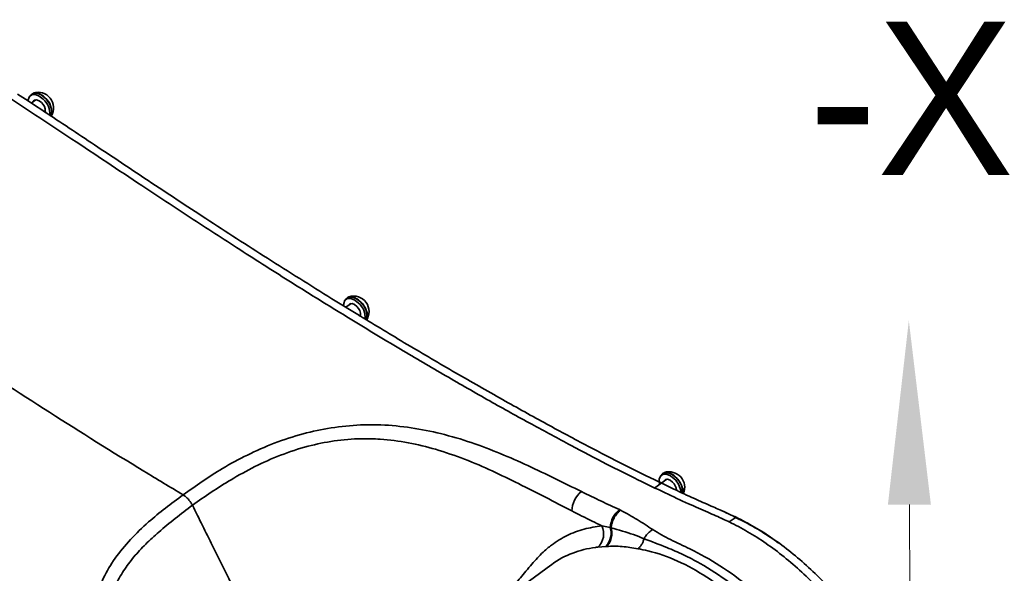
# Model space of a CAD drawing. Header units: millimetres. Extents: x -7686 to -856, y -458 to 6140.
# Tile 83 of 102: x -3483 to -3469, y 2016 to 2024. Entities that reach past the tile are written whole.
import ezdxf
from ezdxf.enums import TextEntityAlignment as Align

# ---------------------------------------------------------------- set-up
doc = ezdxf.new("R2010")
doc.units = ezdxf.units.MM
doc.header["$LTSCALE"] = 5
for name, color, linetype, lineweight in [('1轮廓实线层', 7, 'Continuous', 18), ('6文字层', 3, 'Continuous', 13), ('7标注层', 4, 'Continuous', 13)]:
    doc.layers.add(name, color=color, linetype=linetype, lineweight=lineweight)

msp = doc.modelspace()

# ---------------------------------------------------------------- linework, layer by layer
at = {"linetype": 'Continuous', "lineweight": 35}
for p, q in [((-3483.438, 2023.239), (-3483.286, 2023.14)), ((-3483.286, 2023.14), (-3483.206, 2023.088)), ((-3483.224, 2023.239), (-3483.25, 2023.22)), ((-3483.173, 2023.157), (-3483.239, 2023.109)), ((-3483.206, 2023.088), (-3483.054, 2022.988)), ((-3483.019, 2022.966), (-3483.06, 2022.991)), ((-3478.612, 2020.256), (-3478.637, 2020.237)), ((-3478.719, 2020.169), (-3478.841, 2020.244)), ((-3478.719, 2020.169), (-3478.562, 2020.073)), ((-3478.561, 2020.174), (-3478.637, 2020.119)), ((-3478.562, 2020.073), (-3478.44, 2019.998)), ((-3478.427, 2019.989), (-3478.445, 2019.999)), ((-3474.131, 2017.597), (-3474.246, 2017.654)), ((-3473.996, 2017.684), (-3474.021, 2017.666)), ((-3474.131, 2017.597), (-3473.958, 2017.514)), ((-3473.945, 2017.602), (-3474.119, 2017.476)), ((-3473.958, 2017.514), (-3473.842, 2017.459)), ((-3474.638, 2017.158), (-3474.621, 2017.15)), ((-3473.031, 2016.979), (-3472.929, 2017.046)), ((-3472.887, 2017.016), (-3472.929, 2017.046)), ((-3472.88, 2017.012), (-3472.887, 2017.016)), ((-3474.896, 2016.921), (-3474.773, 2016.898)), ((-3474.773, 2016.898), (-3474.759, 2016.894)), ((-3474.837, 2016.619), (-3474.952, 2016.609)), ((-3474.826, 2016.62), (-3474.837, 2016.619)), ((-3475.64, 2016.345), (-3476.284, 2015.876))]:
    msp.add_line(p, q, dxfattribs=at)
at = {"linetype": 'Continuous', "lineweight": 35, "flags": 128}
for points in [[(-3483.284, 2023.14), (-3483.283, 2023.158), (-3483.265, 2023.205), (-3483.229, 2023.231), (-3483.178, 2023.232), (-3483.121, 2023.209), (-3483.064, 2023.164)], [(-3482.945, 2022.926), (-3482.937, 2022.956), (-3482.941, 2023.019), (-3482.966, 2023.09), (-3483.009, 2023.157), (-3483.065, 2023.212), (-3483.126, 2023.248), (-3483.182, 2023.26), (-3483.228, 2023.245), (-3483.251, 2023.219)], [(-3483.224, 2023.239), (-3483.203, 2023.249), (-3483.153, 2023.251), (-3483.095, 2023.227), (-3483.038, 2023.183)], [(-3483.213, 2023.128), (-3483.211, 2023.134), (-3483.19, 2023.153), (-3483.16, 2023.156), (-3483.125, 2023.143), (-3483.09, 2023.116)], [(-3483.188, 2023.146), (-3483.185, 2023.152), (-3483.183, 2023.155)], [(-3483.007, 2022.956), (-3483.02, 2022.968), (-3483.054, 2022.988), (-3483.054, 2022.988), (-3483.054, 2022.988)], [(-3478.671, 2020.139), (-3478.67, 2020.175), (-3478.653, 2020.222), (-3478.616, 2020.248), (-3478.566, 2020.249), (-3478.508, 2020.226), (-3478.451, 2020.181)], [(-3478.342, 2019.925), (-3478.324, 2019.973), (-3478.328, 2020.036), (-3478.353, 2020.107), (-3478.397, 2020.174), (-3478.452, 2020.229), (-3478.513, 2020.265), (-3478.57, 2020.277), (-3478.616, 2020.262), (-3478.639, 2020.236)], [(-3478.612, 2020.256), (-3478.591, 2020.266), (-3478.54, 2020.268), (-3478.483, 2020.244), (-3478.426, 2020.2)], [(-3478.6, 2020.145), (-3478.598, 2020.151), (-3478.578, 2020.17), (-3478.547, 2020.173), (-3478.512, 2020.16), (-3478.477, 2020.133)], [(-3478.575, 2020.163), (-3478.572, 2020.169), (-3478.571, 2020.172)], [(-3478.426, 2020.2), (-3478.377, 2020.139), (-3478.343, 2020.072), (-3478.329, 2020.006), (-3478.336, 2019.951), (-3478.342, 2019.939)], [(-3478.392, 2019.969), (-3478.393, 2019.97), (-3478.44, 2019.998), (-3478.44, 2019.998), (-3478.44, 2019.998)], [(-3474.047, 2017.528), (-3474.051, 2017.542), (-3474.054, 2017.603), (-3474.037, 2017.65), (-3474, 2017.676), (-3473.95, 2017.678), (-3473.892, 2017.654), (-3473.835, 2017.61)], [(-3473.709, 2017.397), (-3473.708, 2017.401), (-3473.712, 2017.465), (-3473.737, 2017.535), (-3473.781, 2017.603), (-3473.837, 2017.658), (-3473.897, 2017.694), (-3473.954, 2017.705), (-3474, 2017.691), (-3474.023, 2017.664)], [(-3473.996, 2017.684), (-3473.975, 2017.694), (-3473.924, 2017.696), (-3473.867, 2017.673), (-3473.81, 2017.628)], [(-3473.985, 2017.573), (-3473.982, 2017.579), (-3473.962, 2017.598), (-3473.932, 2017.602), (-3473.896, 2017.589), (-3473.861, 2017.562)], [(-3473.959, 2017.592), (-3473.957, 2017.598), (-3473.955, 2017.601)]]:
    msp.add_lwpolyline(points, dxfattribs=at)
at = {"linetype": 'Continuous', "lineweight": 35}
for centre, radius, start, end in [((-3483.139, 2023.04), 0.227, 328.8431, 107.6266), ((-3483.248, 2022.954), 0.28, 355.3453, 48.7029), ((-3483.181, 2022.992), 0.238, 343.9336, 53.2562), ((-3483.198, 2022.993), 0.164, 357.6119, 48.7013), ((-3478.526, 2020.057), 0.227, 324.492, 107.6266), ((-3478.581, 2020.012), 0.159, 354.1734, 49.2323), ((-3478.635, 2019.972), 0.279, 355.0309, 48.7488), ((-3473.91, 2017.485), 0.227, 335.9175, 107.6266), ((-3473.975, 2017.435), 0.171, 2.3467, 48.0208), ((-3474.039, 2017.387), 0.302, 4.5443, 47.4711), ((-3473.997, 2017.416), 0.283, 356.5603, 48.5278), ((-3474.948, 2017.125), 0.386, 129.5284, 177.8758), ((-3474.394, 2016.866), 0.381, 129.8875, 175.1978), ((-3475.131, 2016.802), 0.263, 312.6658, 26.7064), ((-3475.03, 2016.81), 0.271, 315.3563, 18.8305)]:
    msp.add_arc(centre, radius, start, end, dxfattribs=at)
for points, knots in [([(-3473.031, 2016.979), (-3473.061, 2016.993), (-3473.126, 2017.023), (-3473.231, 2017.07), (-3473.35, 2017.122), (-3473.484, 2017.181), (-3473.692, 2017.274), (-3473.987, 2017.411), (-3474.387, 2017.604), (-3474.845, 2017.834), (-3475.363, 2018.105), (-3475.933, 2018.413), (-3476.544, 2018.753), (-3477.184, 2019.12), (-3477.881, 2019.53), (-3478.63, 2019.982), (-3479.413, 2020.468), (-3480.177, 2020.954), (-3480.909, 2021.429), (-3481.557, 2021.857), (-3482.133, 2022.241), (-3482.631, 2022.573), (-3483.115, 2022.894), (-3483.588, 2023.204), (-3483.903, 2023.405), (-3484.061, 2023.505)], [0, 0, 0, 0, 0.008257, 0.017605, 0.028537, 0.040946, 0.054276, 0.085301, 0.121319, 0.162944, 0.209844, 0.262011, 0.317559, 0.375704, 0.435651, 0.506638, 0.578995, 0.648443, 0.714269, 0.778489, 0.824931, 0.871322, 0.914261, 0.957114, 1, 1, 1, 1]), ([(-3473.031, 2016.979), (-3473.061, 2016.993), (-3473.126, 2017.023), (-3473.231, 2017.07), (-3473.35, 2017.122), (-3473.484, 2017.181), (-3473.692, 2017.274), (-3473.987, 2017.411), (-3474.387, 2017.604), (-3474.845, 2017.834), (-3475.363, 2018.105), (-3475.933, 2018.413), (-3476.544, 2018.753), (-3477.184, 2019.12), (-3477.881, 2019.53), (-3478.63, 2019.982), (-3479.413, 2020.468), (-3480.177, 2020.954), (-3480.909, 2021.429), (-3481.557, 2021.857), (-3482.133, 2022.241), (-3482.631, 2022.573), (-3483.115, 2022.894), (-3483.588, 2023.204), (-3483.903, 2023.405), (-3484.061, 2023.505)], [0, 0, 0, 0, 0.008257, 0.017605, 0.028537, 0.040946, 0.054276, 0.085301, 0.121319, 0.162944, 0.209844, 0.262011, 0.317559, 0.375704, 0.435651, 0.506638, 0.578995, 0.648443, 0.714269, 0.778489, 0.824931, 0.871322, 0.914261, 0.957114, 1, 1, 1, 1]), ([(-3483.054, 2022.988), (-3482.807, 2022.824), (-3482.298, 2022.487), (-3481.509, 2021.959), (-3480.666, 2021.404), (-3479.771, 2020.825), (-3479.156, 2020.441), (-3478.841, 2020.244)], [0, 0, 0, 0, 0.176153, 0.362731, 0.562839, 0.776289, 1, 1, 1, 1]), ([(-3481.017, 2017.374), (-3481.209, 2017.489), (-3481.861, 2017.882), (-3482.973, 2018.578), (-3484.35, 2019.474), (-3485.725, 2020.399), (-3486.643, 2020.994), (-3487.102, 2021.291)], [0, 0, 0, 0, 0.094394, 0.320794, 0.547197, 0.773603, 1, 1, 1, 1]), ([(-3478.44, 2019.998), (-3478.206, 2019.856), (-3477.738, 2019.572), (-3477.04, 2019.163), (-3476.359, 2018.774), (-3475.714, 2018.416), (-3475.118, 2018.096), (-3474.634, 2017.846), (-3474.35, 2017.705), (-3474.246, 2017.654)], [0, 0, 0, 0, 0.167144, 0.335585, 0.498889, 0.653712, 0.796874, 0.925595, 1, 1, 1, 1]), ([(-3479.114, 2012.55), (-3479.144, 2012.564), (-3479.209, 2012.594), (-3479.313, 2012.64), (-3479.433, 2012.693), (-3479.567, 2012.752), (-3479.775, 2012.845), (-3480.07, 2012.982), (-3480.47, 2013.174), (-3480.928, 2013.405), (-3481.446, 2013.676), (-3482.016, 2013.984), (-3482.627, 2014.324), (-3483.267, 2014.691), (-3483.964, 2015.101), (-3484.713, 2015.553), (-3485.496, 2016.039), (-3486.259, 2016.524), (-3486.992, 2017), (-3487.64, 2017.428), (-3488.216, 2017.811), (-3488.714, 2018.144), (-3489.198, 2018.465), (-3489.671, 2018.775), (-3489.986, 2018.976), (-3490.144, 2019.076)], [0, 0, 0, 0, 0.008257, 0.017605, 0.028537, 0.040946, 0.054276, 0.085301, 0.121319, 0.162944, 0.209844, 0.262011, 0.317559, 0.375704, 0.435651, 0.506638, 0.578995, 0.648443, 0.714269, 0.778489, 0.824931, 0.871322, 0.914261, 0.957114, 1, 1, 1, 1]), ([(-3479.114, 2012.55), (-3479.285, 2012.626), (-3479.627, 2012.778), (-3480.138, 2013.012), (-3480.653, 2013.265), (-3481.167, 2013.529), (-3481.684, 2013.803), (-3482.297, 2014.139), (-3483.009, 2014.541), (-3483.821, 2015.015), (-3484.667, 2015.525), (-3485.552, 2016.073), (-3486.471, 2016.66), (-3487.391, 2017.262), (-3488.31, 2017.874), (-3489.226, 2018.487), (-3489.839, 2018.881), (-3490.144, 2019.076)], [0, 0, 0, 0, 0.046689, 0.093325, 0.139499, 0.186628, 0.232942, 0.279647, 0.353106, 0.426068, 0.499998, 0.582822, 0.66639, 0.749999, 0.833333, 0.91709, 1, 1, 1, 1]), ([(-3481.017, 2017.374), (-3480.925, 2017.44), (-3480.74, 2017.574), (-3480.431, 2017.772), (-3480.082, 2017.962), (-3479.69, 2018.135), (-3479.28, 2018.271), (-3478.855, 2018.362), (-3478.47, 2018.401), (-3478.076, 2018.402), (-3477.679, 2018.363), (-3477.234, 2018.273), (-3476.799, 2018.143), (-3476.376, 2017.982), (-3475.835, 2017.741), (-3475.452, 2017.55), (-3475.194, 2017.422)], [0, 0, 0, 0, 0.061189, 0.122343, 0.192393, 0.262561, 0.332377, 0.39594, 0.459434, 0.503091, 0.568752, 0.634508, 0.706688, 0.779171, 0.851594, 1, 1, 1, 1]), ([(-3475.334, 2017.139), (-3475.59, 2017.273), (-3475.967, 2017.469), (-3476.493, 2017.726), (-3476.896, 2017.899), (-3477.306, 2018.042), (-3477.722, 2018.144), (-3478.089, 2018.192), (-3478.454, 2018.201), (-3478.812, 2018.17), (-3479.211, 2018.088), (-3479.6, 2017.959), (-3479.975, 2017.792), (-3480.308, 2017.605), (-3480.609, 2017.415), (-3480.791, 2017.287), (-3480.882, 2017.222)], [0, 0, 0, 0, 0.154164, 0.226956, 0.299798, 0.372346, 0.436177, 0.499897, 0.541902, 0.603536, 0.665248, 0.734974, 0.805083, 0.875081, 0.937531, 1, 1, 1, 1]), ([(-3480.016, 2011.87), (-3480.427, 2012.113), (-3481.629, 2012.821), (-3483.107, 2013.681), (-3484.438, 2014.434), (-3485.979, 2015.298), (-3488.028, 2016.413), (-3489.802, 2017.4), (-3490.557, 2017.82)], [0, 0, 0, 0, 0.119496, 0.349705, 0.42643, 0.49854, 0.786691, 1, 1, 1, 1]), ([(-3490.587, 2017.71), (-3490.587, 2017.71), (-3489.838, 2017.288), (-3488.056, 2016.31), (-3486.011, 2015.199), (-3484.193, 2014.183), (-3482.852, 2013.421), (-3481.378, 2012.559), (-3480.446, 2012.006), (-3480.05, 2011.77)], [0, 0, 0, 0, 0, 0.213425, 0.501583, 0.573682, 0.729196, 0.884711, 1, 1, 1, 1]), ([(-3480.171, 2011.474), (-3480.661, 2011.757), (-3482.149, 2012.618), (-3483.89, 2013.623), (-3486.165, 2014.906), (-3488.157, 2016.003), (-3489.877, 2016.972), (-3490.585, 2017.37)], [0, 0, 0, 0, 0.142561, 0.433226, 0.505879, 0.796691, 1, 1, 1, 1]), ([(-3480.325, 2013.69), (-3480.45, 2013.757), (-3480.702, 2013.891), (-3481.062, 2014.1), (-3481.396, 2014.32), (-3481.696, 2014.553), (-3481.944, 2014.797), (-3482.136, 2015.053), (-3482.261, 2015.319), (-3482.315, 2015.601), (-3482.287, 2015.884), (-3482.188, 2016.169), (-3482.019, 2016.45), (-3481.793, 2016.723), (-3481.542, 2016.966), (-3481.28, 2017.181), (-3481.105, 2017.31), (-3481.017, 2017.374)], [0, 0, 0, 0, 0.074763, 0.149509, 0.219283, 0.289112, 0.358681, 0.418742, 0.48241, 0.546031, 0.60947, 0.67298, 0.742825, 0.813006, 0.883071, 0.941521, 1, 1, 1, 1]), ([(-3475.194, 2017.422), (-3475.096, 2017.375), (-3474.911, 2017.285), (-3474.726, 2017.199), (-3474.638, 2017.158)], [0, 0, 0, 0, 0.527288, 1, 1, 1, 1]), ([(-3473.842, 2017.459), (-3473.742, 2017.412), (-3473.559, 2017.327), (-3473.309, 2017.216), (-3473.105, 2017.128), (-3472.984, 2017.071), (-3472.929, 2017.046)], [0, 0, 0, 0, 0.329363, 0.601187, 0.821228, 1, 1, 1, 1]), ([(-3490.618, 2017.243), (-3489.911, 2016.844), (-3488.193, 2015.876), (-3486.204, 2014.778), (-3483.932, 2013.494), (-3482.192, 2012.486), (-3480.699, 2011.626), (-3480.208, 2011.343)], [0, 0, 0, 0, 0.203332, 0.494102, 0.566739, 0.85739, 1, 1, 1, 1]), ([(-3480.882, 2017.222), (-3481.051, 2017.093), (-3481.293, 2016.908), (-3481.568, 2016.654), (-3481.743, 2016.466), (-3481.893, 2016.264), (-3482.019, 2016.041), (-3482.104, 2015.795), (-3482.126, 2015.529), (-3482.068, 2015.262), (-3481.977, 2015.057), (-3481.893, 2014.947), (-3481.871, 2014.919)], [0, 0, 0, 0, 0.199949, 0.286767, 0.373548, 0.46262, 0.551634, 0.653509, 0.758148, 0.859254, 0.963707, 1, 1, 1, 1]), ([(-3479.622, 2014.141), (-3479.622, 2014.191), (-3479.621, 2014.292), (-3479.628, 2014.449), (-3479.662, 2014.622), (-3479.745, 2014.866), (-3479.884, 2015.181), (-3480.085, 2015.606), (-3480.322, 2016.091), (-3480.595, 2016.644), (-3480.784, 2017.025), (-3480.882, 2017.222)], [0, 0, 0, 0, 0.054834, 0.110588, 0.167286, 0.225078, 0.344102, 0.468209, 0.633583, 0.809995, 1, 1, 1, 1]), ([(-3474.896, 2016.921), (-3474.943, 2016.944), (-3475.089, 2017.015), (-3475.235, 2017.089), (-3475.334, 2017.139)], [0, 0, 0, 0, 0.326258, 1, 1, 1, 1]), ([(-3474.621, 2017.15), (-3474.622, 2017.149), (-3474.632, 2017.141), (-3474.659, 2017.117), (-3474.699, 2017.069), (-3474.735, 2016.999), (-3474.754, 2016.939), (-3474.758, 2016.905), (-3474.759, 2016.894)], [0, 0, 0, 0, 0.02219, 0.147203, 0.393584, 0.639957, 0.886326, 1, 1, 1, 1]), ([(-3474.621, 2017.15), (-3474.537, 2017.105), (-3474.37, 2017.014), (-3474.223, 2016.915), (-3474.15, 2016.866)], [0, 0, 0, 0, 0.497815, 1, 1, 1, 1]), ([(-3472.891, 2017.02), (-3472.929, 2017.04), (-3473.014, 2017.086), (-3473.1, 2017.124), (-3473.147, 2017.145)], [0, 0, 0, 0, 0.4480023, 1, 1, 1, 1]), ([(-3472.309, 2016.668), (-3472.398, 2016.731), (-3472.589, 2016.865), (-3472.782, 2016.965), (-3472.885, 2017.019)], [0, 0, 0, 0, 0.466, 1, 1, 1, 1]), ([(-3476.412, 2015.765), (-3476.39, 2015.792), (-3476.314, 2015.886), (-3476.182, 2016.043), (-3476.015, 2016.245), (-3475.856, 2016.435), (-3475.728, 2016.563), (-3475.579, 2016.681), (-3475.404, 2016.787), (-3475.158, 2016.881), (-3474.983, 2016.907), (-3474.896, 2016.921)], [0, 0, 0, 0, 0.041093, 0.143564, 0.24547, 0.364317, 0.483391, 0.52795, 0.684957, 0.842686, 1, 1, 1, 1]), ([(-3474.759, 2016.893), (-3474.754, 2016.868), (-3474.745, 2016.817), (-3474.754, 2016.739), (-3474.779, 2016.671), (-3474.808, 2016.635), (-3474.825, 2016.621), (-3474.826, 2016.62)], [0, 0, 0, 0, 0.24332, 0.486641, 0.729966, 0.980197, 1, 1, 1, 1]), ([(-3474.759, 2016.894), (-3474.759, 2016.894), (-3474.759, 2016.894), (-3474.759, 2016.894), (-3474.759, 2016.893)], [0, 0, 0, 0, 0.769843, 1, 1, 1, 1]), ([(-3474.759, 2016.893), (-3474.648, 2016.862), (-3474.484, 2016.815), (-3474.328, 2016.753), (-3474.276, 2016.732)], [0, 0, 0, 0, 0.672966, 1, 1, 1, 1]), ([(-3474.15, 2016.866), (-3474.168, 2016.854), (-3474.204, 2016.831), (-3474.248, 2016.782), (-3474.268, 2016.747), (-3474.276, 2016.732)], [0, 0, 0, 0, 0.366977, 0.733966, 1, 1, 1, 1]), ([(-3474.15, 2016.866), (-3474.065, 2016.815), (-3473.895, 2016.715), (-3473.558, 2016.566), (-3473.167, 2016.35), (-3472.733, 2016.031), (-3472.317, 2015.649), (-3471.932, 2015.215), (-3471.589, 2014.741), (-3471.296, 2014.242), (-3471.061, 2013.729), (-3470.902, 2013.232), (-3470.819, 2012.878), (-3470.81, 2012.705), (-3470.808, 2012.676)], [0, 0, 0, 0, 0.063754, 0.127584, 0.223329, 0.319072, 0.41481, 0.510547, 0.606101, 0.701654, 0.797294, 0.892934, 0.982118, 1, 1, 1, 1]), ([(-3474.276, 2016.732), (-3474.166, 2016.69), (-3473.978, 2016.619), (-3473.701, 2016.5), (-3473.395, 2016.343), (-3473.025, 2016.101), (-3472.604, 2015.753), (-3472.209, 2015.347), (-3471.848, 2014.896), (-3471.534, 2014.413), (-3471.273, 2013.91), (-3471.08, 2013.404), (-3470.98, 2013.062), (-3470.957, 2012.897), (-3470.956, 2012.891)], [0, 0, 0, 0, 0.08041, 0.136916, 0.193379, 0.293708, 0.394037, 0.494362, 0.594686, 0.695036, 0.795385, 0.895701, 0.996016, 1, 1, 1, 1]), ([(-3474.952, 2016.609), (-3474.965, 2016.608), (-3475.092, 2016.594), (-3475.329, 2016.529), (-3475.534, 2016.431), (-3475.637, 2016.347), (-3475.639, 2016.345)], [0, 0, 0, 0, 0.0492744, 0.5128405, 0.9891785, 1, 1, 1, 1]), ([(-3474.367, 2016.586), (-3474.444, 2016.599), (-3474.6, 2016.626), (-3474.751, 2016.622), (-3474.826, 2016.62)], [0, 0, 0, 0, 0.497661, 1, 1, 1, 1]), ([(-3471.115, 2013.037), (-3471.123, 2013.073), (-3471.161, 2013.266), (-3471.295, 2013.635), (-3471.52, 2014.13), (-3471.81, 2014.619), (-3472.148, 2015.08), (-3472.525, 2015.502), (-3472.932, 2015.872), (-3473.357, 2016.181), (-3473.784, 2016.419), (-3474.127, 2016.538), (-3474.318, 2016.577), (-3474.367, 2016.586)], [0, 0, 0, 0, 0.023893, 0.125941, 0.230695, 0.335448, 0.440202, 0.544955, 0.649709, 0.754463, 0.859267, 0.964032, 1, 1, 1, 1])]:
    msp.add_open_spline(points, degree=3, knots=knots, dxfattribs=at)
for points in [[(-3480.882, 2017.222), (-3480.89, 2017.238), (-3480.907, 2017.268), (-3480.94, 2017.31), (-3480.977, 2017.347), (-3481.004, 2017.365), (-3481.017, 2017.374)], [(-3470.228, 2012.735), (-3470.23, 2012.828), (-3470.234, 2013.014), (-3470.276, 2013.31), (-3470.342, 2013.614), (-3470.436, 2013.925), (-3470.555, 2014.24), (-3470.699, 2014.554), (-3470.865, 2014.864), (-3471.053, 2015.167), (-3471.259, 2015.46), (-3471.483, 2015.74), (-3471.72, 2016.003), (-3471.97, 2016.248), (-3472.228, 2016.47), (-3472.493, 2016.668), (-3472.762, 2016.841), (-3472.941, 2016.933), (-3473.031, 2016.979)], [(-3470.228, 2012.735), (-3470.23, 2012.828), (-3470.234, 2013.014), (-3470.276, 2013.31), (-3470.342, 2013.614), (-3470.436, 2013.925), (-3470.555, 2014.24), (-3470.699, 2014.554), (-3470.865, 2014.864), (-3471.053, 2015.167), (-3471.259, 2015.46), (-3471.483, 2015.74), (-3471.72, 2016.003), (-3471.97, 2016.248), (-3472.228, 2016.47), (-3472.493, 2016.668), (-3472.762, 2016.841), (-3472.941, 2016.933), (-3473.031, 2016.979)], [(-3472.929, 2017.046), (-3472.84, 2017), (-3472.661, 2016.909), (-3472.393, 2016.736), (-3472.128, 2016.539), (-3471.87, 2016.317), (-3471.621, 2016.073), (-3471.384, 2015.81), (-3471.162, 2015.531), (-3470.956, 2015.239), (-3470.769, 2014.936), (-3470.602, 2014.627), (-3470.459, 2014.313), (-3470.34, 2014), (-3470.247, 2013.689), (-3470.18, 2013.386), (-3470.139, 2013.091), (-3470.135, 2012.905), (-3470.133, 2012.813)], [(-3474.276, 2016.732), (-3474.281, 2016.717), (-3474.291, 2016.687), (-3474.312, 2016.647), (-3474.337, 2016.612), (-3474.357, 2016.595), (-3474.367, 2016.586)]]:
    msp.add_open_spline(points, degree=3, dxfattribs=at)
at = {"layer": '1轮廓实线层', "lineweight": 13}
msp.add_line((-3470.369, 2008.977), (-3470.396, 2017.231), dxfattribs=at)
at = {"layer": '7标注层', "lineweight": 13}
msp.add_solid([(-3470.082, 2017.232), (-3470.711, 2017.229), (-3470.405, 2019.926)], dxfattribs=at)

# ---------------------------------------------------------------- texts
at = {"layer": '6文字层', "lineweight": 13}
msp.add_text('-X', height=2.2464, dxfattribs=at).set_placement((-3470.369, 2021.381), align=Align.BOTTOM_CENTER)

doc.saveas('drawing.dxf')
